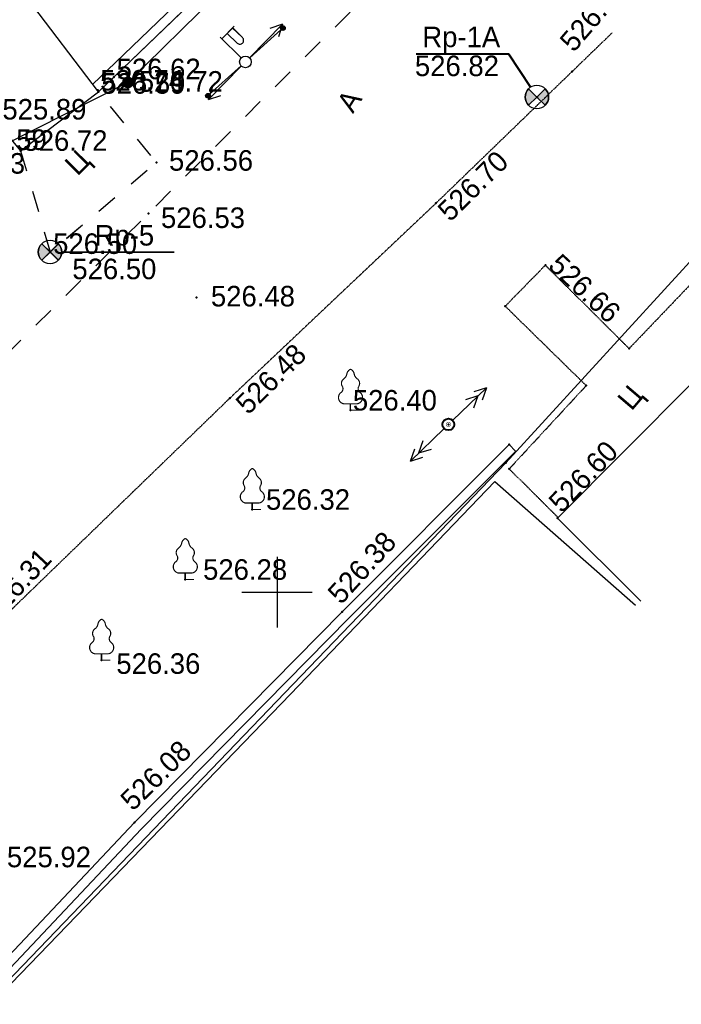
# Model space of a CAD drawing. Header units: millimetres. Extents: x 767170 to 66149698, y -983507 to 2493658.
# Tile 13 of 256: x 1490106 to 1518282, y -896161 to -854204. Entities that reach past the tile are written whole.
import ezdxf

# ---------------------------------------------------------------- set-up
doc = ezdxf.new("R2010")
doc.units = ezdxf.units.MM
doc.linetypes.add('Д_ТРОТ_ТРУБА', pattern=[3, 1.5, -1.5])
doc.linetypes.add('ДОРОГИ_СТРОЯЩ', pattern=[9, 8, -1])
for name, color, linetype in [('(001) Сетка', 92, 'Continuous'), ('(003) Пункты', 7, 'Continuous'), ('(004) Точки рельефа', 7, 'Continuous'), ('(004a) Точки рельефа (отк.)', 7, 'Continuous'), ('(007) Здания', 7, 'Continuous'), ('(013) Газ', 30, 'ИК_Газопровод -------г--------'), ('(016) Кабель', 1, 'Continuous'), ('(022) Возд. Линии', 7, 'Continuous'), ('(025) Дорога', 7, 'Continuous'), ('(038) Деревья', 7, 'Continuous'), ('(040) Ограда', 7, 'Continuous'), ('V-NODE-TEXT', 11, 'Continuous'), ('Пикет', 7, 'Continuous')]:
    doc.layers.add(name, color=color, linetype=linetype)
doc.layers.add('ВВГ 3х2.5', color=5, linetype='Continuous', lineweight=40)
doc.styles.add('BM-431', font='txt')
doc.styles.add('D-431', font='txt')
doc.styles.add('S', font='txtwr', dxfattribs={"oblique": 15})
doc.styles.get("Standard").update_dxf_attribs({"font": 'isocpeui.ttf'})
doc.linetypes.add('GAZ_VOZDUSH', pattern='A,1,-2,["~",Standard,S=3,R=0,X=-1.5,Y=-1.5],-1,10', length=14)
doc.linetypes.add('ИК_Газопровод -------г--------', pattern='A,9,-0.6,["Г",Standard,S=1.2,R=0,X=0,Y=-0.6],-1.2', length=10.8)
doc.linetypes.add('ИК_Э_КАБ_НН', pattern='A,8,-2,["<",Standard,S=1,R=0,X=0,Y=-0.5],8,[">",Standard,S=1,R=0,X=-0.5,Y=-0.5],-2', length=20)
doc.linetypes.add('ОГРАДА_БЕТ', pattern='A,4,["|",Standard,S=0.8,R=0,X=0,Y=-0.8],4', length=8)

# ---------------------------------------------------------------- blocks, each defined once
blk = doc.blocks.new('f')
at = {"layer": '(022) Возд. Линии'}
for points in [[(0, 0.25), (0, 1.5)], [(0, 1.4), (0.75, 1.4)]]:
    blk.add_lwpolyline(points, dxfattribs=at)
blk.add_lwpolyline([(0.4875, 0.65), (0.4875, 0.65, 0.4142136), (0.65, 0.8125), (0.65, 1.4), (0.325, 1.4), (0.325, 0.8125, 0.4142136)], format="xyb", close=True, dxfattribs=at)
blk.add_circle((0, 0), 0.25, dxfattribs=at)
blk = doc.blocks.new('S1')
at = {"layer": '(022) Возд. Линии'}
for p, q in [((-2, 0), (-1.5, 0.25)), ((-2, 0), (-1.5, -0.25)), ((0, 0), (-2, 0))]:
    blk.add_line(p, q, dxfattribs=at)
blk = doc.blocks.new('S2')
at = {"layer": '(022) Возд. Линии'}
for p, q in [((0, 0), (2, 0)), ((2, 0), (1.5, 0.25)), ((2, 0), (1.5, -0.25))]:
    blk.add_line(p, q, dxfattribs=at)
blk = doc.blocks.new('s3')
at = {"layer": '(022) Возд. Линии'}
h = blk.add_hatch(dxfattribs=at)
h.set_pattern_fill('ANSI31', color=256, scale=0.01, angle=180, style=0)
h.set_pattern_definition([(225, (0.1, 0), (0.02245064, -0.02245064), [])])
edge = h.paths.add_edge_path()
edge.add_arc((-1.9, 0), 0.1, 0, 360)
blk.add_lwpolyline([(0, 0), (-2, 0)], dxfattribs=at)
blk.add_circle((-1.9, 0), 0.1, dxfattribs=at)
blk = doc.blocks.new('s4')
at = {"layer": '(022) Возд. Линии'}
h = blk.add_hatch(dxfattribs=at)
h.set_pattern_fill('ANSI31', color=256, scale=0.01, style=0)
h.set_pattern_definition([(45, (-0.1, 0), (-0.02245064, 0.02245064), [])])
edge = h.paths.add_edge_path()
edge.add_arc((1.9, 0), 0.1, 0, 360)
blk.add_lwpolyline([(0, 0), (2, 0)], dxfattribs=at)
blk.add_circle((1.9, 0), 0.1, dxfattribs=at)
blk = doc.blocks.new('prov-s')
at = {"layer": '(022) Возд. Линии'}
for name, p in [('s3', (-0.248, 0)), ('s4', (0.25, 0))]:
    blk.add_blockref(name, p, dxfattribs=at)
blk = doc.blocks.new('Setka')
at = {"layer": '(001) Сетка'}
for p, q in [((0, 1.5), (0, -1.5)), ((-1.5, 0), (1.5, 0))]:
    blk.add_line(p, q, dxfattribs=at)
blk = doc.blocks.new('I00110-flat-7')
h = blk.add_hatch(color=7)
edge = h.paths.add_edge_path()
edge.add_line((0.354, 0.354), (0, 0))
edge.add_line((0, 0), (0.354, -0.354))
edge.add_arc((0, 0), 0.5, 315, 405)
edge = h.paths.add_edge_path()
edge.add_line((-0.354, -0.354), (0, 0))
edge.add_line((0, 0), (-0.354, 0.354))
edge.add_arc((0, 0), 0.5, 135, 225)
at = {"layer": '(003) Пункты'}
blk.add_circle((0, 0), 0.5, dxfattribs=at)
at = {"color": 7}
for points in [[(0, 0), (-0.354, 0.354, 0.414214), (-0.354, -0.354)], [(0, 0), (0.354, -0.354, 0.414214), (0.354, 0.354)]]:
    blk.add_lwpolyline(points, format="xyb", close=True, dxfattribs=at)
blk.add_lwpolyline([(0.008, 0), (0.008, 0)], dxfattribs=at)
at = {"color": 4, "linetype": 'Continuous', "style": 'S', "oblique": 15}
blk.add_attdef('G', (0.692, 0.111), '', height=1, dxfattribs=at)
at = {"color": 4, "style": 'S', "oblique": 15}
blk.add_attdef('Z', (0.738, -1.15), '', height=1, dxfattribs=at)
blk = doc.blocks.new('A$C27c3a978')
at = {"layer": '(013) Газ', "linetype": 'ByBlock'}
h = blk.add_hatch(color=0, dxfattribs=at)
edge = h.paths.add_edge_path()
edge.add_arc((-18067, -151331), 250, 0, 360)
at = {"layer": '(003) Пункты', "ltscale": 600}
blk.add_line((-20883, -158556), (-16100, -158556), dxfattribs=at)
at = {"layer": '(004) Точки рельефа', "color": 7, "linetype": 'ByBlock', "lineweight": -2}
for p in [(-18067, -151331), (-22634, -154240), (-16847, -154742), (-21375, -158556), (-15150, -160489)]:
    blk.add_point(p, dxfattribs=at)
at = {"layer": '(004a) Точки рельефа (отк.)', "color": 7, "linetype": 'ByBlock', "lineweight": -2}
for p in [(-18672, -151112), (-19320, -151729), (-17195, -156913)]:
    blk.add_point(p, dxfattribs=at)
at = {"layer": '(007) Здания', "ltscale": 600}
for points in [[(-29240, -145789), (-23849, -152792), (-22634, -154240)], [(-22634, -154240), (-19320, -151729), (-22340, -147744)]]:
    blk.add_lwpolyline(points, dxfattribs=at)
at = {"layer": '(013) Газ', "linetype": 'GAZ_VOZDUSH', "ltscale": 600, "flags": 128}
blk.add_lwpolyline([(142989, 92800), (142835, 91853), (139404, 84476), (134266, 81665), (119792, 48158), (108774, 18170), (103677, 7863), (86151, -26743), (56759, -57253), (60032, -64630), (36543, -85231), (37778, -89927), (35802, -96445), (-3045, -138132), (-6698, -140156), (-18067, -151331), (-26004, -155340), (-70604, -193697), (-73004, -195976)], dxfattribs=at)
at = {"layer": '(025) Дорога', "linetype": 'Д_ТРОТ_ТРУБА', "ltscale": 600, "flags": 128}
for points in [[(154765, 81195), (139871, 52430), (129502, 32489), (121333, 16940), (108158, -4549), (103577, -11729), (92658, -35606), (76167, -60581), (64059, -74842), (44926, -94693), (25805, -113938), (11475, -128266), (-17195, -156913), (-37287, -176879), (-52070, -191955), (-69147, -209171), (-72130, -212147)], [(-22634, -154240), (-21375, -158556), (-16847, -154742), (-19320, -151729)]]:
    blk.add_lwpolyline(points, dxfattribs=at)
at = {"layer": '(040) Ограда', "linetype": 'ОГРАДА_БЕТ', "ltscale": 600, "flags": 128}
blk.add_lwpolyline([(-19563, -151408), (-18949, -150823), (-7141, -139460), (-3630, -137604), (5106, -128489)], dxfattribs=at)
at = {"layer": '(040) Ограда', "ltscale": 600, "flags": 128}
blk.add_lwpolyline([(-19320, -151729), (-18672, -151112), (-6904, -139787), (-3386, -137927), (5395, -128765)], dxfattribs=at)
at = {"layer": '(001) Сетка', "xscale": 1000, "yscale": 1000, "zscale": 1000}
blk.add_blockref('Setka', (-11715, -173050), dxfattribs=at)
at = {"layer": '(022) Возд. Линии', "xscale": 1000, "yscale": 1000, "zscale": 1000}
for name, p, rotation in [('prov-s', (-13060, -150455), 222.1070453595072), ('f', (-13060, -150455), 45.5668006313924), ('S2', (-12887, -150279), 45.5668006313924), ('S1', (-13236, -150635), 45.5668006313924)]:
    blk.add_blockref(name, p, dxfattribs=dict(at, rotation=rotation))
blk.add_blockref('I00110-flat-7', (-21383, -158556), dxfattribs=at)
at = {"layer": '(003) Пункты', "style": 'D-431'}
for s, p in [('Rp-5', (-19485, -158282)), ('526.50', (-20433, -159715))]:
    blk.add_text(s, height=875, dxfattribs=at).set_placement(p)
at = {"layer": '(004) Точки рельефа', "linetype": 'ByBlock', "char_height": 875, "attachment_point": 4, "style": 'D-431'}
for s, insert in [('526.72', (-17602, -151292)), ('525.89', (-23411, -152480)), ('526.56', (-16315, -154661)), ('526.48', (-14530, -160444))]:
    blk.add_mtext(s, dxfattribs=dict(at, insert=insert))
at = {"layer": '(004a) Точки рельефа (отк.)', "linetype": 'ByBlock', "char_height": 875, "attachment_point": 4, "style": 'D-431'}
for s, insert in [('526.62', (-18547, -150762)), ('526.59', (-19195, -151379)), ('526.59', (-25099, -153776)), ('526.53', (-26025, -154785)), ('526.53', (-16657, -157101)), ('526.50', (-21250, -158206))]:
    blk.add_mtext(s, dxfattribs=dict(at, insert=insert))
at = {"layer": '(025) Дорога', "linetype": 'ДОРОГИ_СТРОЯЩ', "style": 'BM-431'}
for s, rotation, p in [('A', 57.4738, (-8481, -152682)), ('Ц', 45.4202, (-20213, -155349))]:
    blk.add_text(s, height=875, rotation=rotation, dxfattribs=at).set_placement(p)
blk = doc.blocks.new('karagach')
at = {"const_width": 0.05}
for points in [[(0, 1.75, 0.246034), (-0.156, 1.546, 0.489079)], [(0, 1.75, -0.246034), (0.156, 1.546, -0.489079)], [(-0.277, 1.346, 0.430853), (-0.341, 1.004, 0.548276)], [(-0.277, 1.346, 0.181567), (-0.156, 1.546, 0.303004)], [(0.277, 1.346, -0.181567), (0.156, 1.546, -0.303004)], [(0.277, 1.346, -0.430853), (0.341, 1.004, -0.548276)], [(-0.42, 0.746, 0.383603), (-0.341, 1.004, 0.352912)], [(0.42, 0.746, -0.383603), (0.341, 1.004, -0.352912)], [(-0.42, 0.746, 0.626949), (-0.291, 0.275, 0.702465)], [(0.42, 0.746, -0.626949), (0.291, 0.275, -0.702465)]]:
    blk.add_lwpolyline(points, format="xyb", dxfattribs=at)
for points in [[(0, 0.275), (-0.291, 0.275)], [(0, 0), (0, 0.275)], [(0, 0.275), (0.291, 0.275)], [(0, 0), (0.375, 0)]]:
    blk.add_lwpolyline(points, dxfattribs=at)
blk.add_lwpolyline([(0, 0), (0, 0.275)])
blk = doc.blocks.new('I00110-flat-6')
h = blk.add_hatch(color=7)
edge = h.paths.add_edge_path()
edge.add_line((0.354, 0.354), (0, 0))
edge.add_line((0, 0), (0.354, -0.354))
edge.add_arc((0, 0), 0.5, 315, 405)
edge = h.paths.add_edge_path()
edge.add_line((-0.354, -0.354), (0, 0))
edge.add_line((0, 0), (-0.354, 0.354))
edge.add_arc((0, 0), 0.5, 135, 225)
at = {"layer": '(003) Пункты'}
blk.add_circle((0, 0), 0.5, dxfattribs=at)
at = {"color": 7}
for points in [[(0, 0), (-0.354, 0.354, 0.414214), (-0.354, -0.354)], [(0, 0), (0.354, -0.354, 0.414214), (0.354, 0.354)]]:
    blk.add_lwpolyline(points, format="xyb", close=True, dxfattribs=at)
blk.add_lwpolyline([(0.008, 0), (0.008, 0)], dxfattribs=at)
at = {"color": 4, "linetype": 'Continuous', "style": 'S', "oblique": 15}
blk.add_attdef('G', (0.692, 0.111), '', height=1, dxfattribs=at)
at = {"color": 4, "style": 'S', "oblique": 15}
blk.add_attdef('Z', (0.738, -1.15), '', height=1, dxfattribs=at)
blk = doc.blocks.new('asdaw1234141')
at = {"layer": '(013) Газ', "linetype": 'ByBlock'}
h = blk.add_hatch(color=0, dxfattribs=at)
edge = h.paths.add_edge_path()
edge.add_arc((-6352, -28281), 250, 0, 360)
at = {"layer": '(003) Пункты', "ltscale": 600}
blk.add_line((-9168, -35506), (-4385, -35506), dxfattribs=at)
at = {"layer": '(004) Точки рельефа', "color": 7, "linetype": 'ByBlock', "lineweight": -2}
for p in [(-6352, -28281), (-10919, -31190), (-5132, -31692), (-9660, -35506), (-3435, -37439)]:
    blk.add_point(p, dxfattribs=at)
at = {"layer": '(004a) Точки рельефа (отк.)', "color": 7, "linetype": 'ByBlock', "lineweight": -2}
for p in [(-6957, -28062), (-7605, -28679), (-5480, -33863)]:
    blk.add_point(p, dxfattribs=at)
at = {"layer": '(007) Здания', "ltscale": 600}
for points in [[(-17525, -22739), (-12134, -29742), (-10919, -31190)], [(-10919, -31190), (-7605, -28679), (-10625, -24694)]]:
    blk.add_lwpolyline(points, dxfattribs=at)
at = {"layer": '(007) Здания', "elevation": 525490}
blk.add_lwpolyline([(15495, -50378), (11950, -46852), (20565, -38190), (24110, -41716)], dxfattribs=at)
at = {"layer": '(013) Газ', "linetype": 'GAZ_VOZDUSH', "ltscale": 600, "flags": 128}
blk.add_lwpolyline([(18190, -35262), (9748, -44491), (-36618, -92749), (-37103, -92367), (-57221, -111523)], dxfattribs=at)
at = {"layer": '(016) Кабель', "linetype": 'ИК_Э_КАБ_НН', "flags": 128}
blk.add_lwpolyline([(-33446, -88967), (-33137, -89270), (578, -54353), (9277, -45284), (15270, -50551)], dxfattribs=at)
at = {"layer": '(022) Возд. Линии'}
for p, q in [((7478, -42679, 526510), (8917, -41291, 526510)), ((8917, -41291, 526510), (8384, -41458, 526510)), ((8917, -41291, 526510), (8731, -41818, 526510)), ((8557, -41638, 526510), (8024, -41805, 526510)), ((8557, -41638, 526510), (8371, -42165, 526510)), ((7118, -43027, 526510), (5679, -44415, 526510)), ((6038, -44068, 526510), (6225, -43541, 526510)), ((5679, -44415, 526510), (5865, -43888, 526510)), ((6038, -44068, 526510), (6572, -43901, 526510)), ((5679, -44415, 526510), (6212, -44248, 526510))]:
    blk.add_line(p, q, dxfattribs=at)
at = {"layer": '(025) Дорога', "linetype": 'Д_ТРОТ_ТРУБА'}
for points, elevation in [([(-64493, -105070), (-53854, -94447), (-47824, -88199), (-45983, -86685), (-44042, -84841), (-41326, -81884), (-39588, -79458), (-31164, -70747), (-21589, -60944), (-12051, -51459), (-2009, -41732), (6767, -33428), (12566, -27815), (14277, -26160)], 524612), ([(11975, -46826), (9888, -44750), (13168, -41201), (9718, -37817), (11427, -36069)], 526362), ([(11427, -36069), (14997, -39620), (18204, -36265), (20396, -38360)], 526362)]:
    blk.add_lwpolyline(points, dxfattribs=dict(at, elevation=elevation))
at = {"layer": '(025) Дорога', "linetype": 'Д_ТРОТ_ТРУБА', "ltscale": 600, "flags": 128}
blk.add_lwpolyline([(-10919, -31190), (-9660, -35506), (-5132, -31692), (-7605, -28679)], dxfattribs=at)
at = {"layer": '(040) Ограда', "linetype": 'ОГРАДА_БЕТ', "ltscale": 600, "flags": 128}
blk.add_lwpolyline([(-7848, -28358), (-7234, -27773), (4574, -16410), (8085, -14554), (16821, -5438)], dxfattribs=at)
at = {"layer": '(040) Ограда', "ltscale": 600, "flags": 128}
blk.add_lwpolyline([(-7605, -28679), (-6957, -28062), (4811, -16737), (8329, -14877), (17110, -5715)], dxfattribs=at)
at = {"layer": '(040) Ограда', "linetype": 'ОГРАДА_БЕТ', "elevation": 525985}
blk.add_lwpolyline([(-37592, -91797), (-37342, -91485), (-36640, -92047), (-30516, -85806), (-22288, -77055), (-13533, -67721), (-6076, -59819), (2773, -50835), (9881, -43712), (10161, -43998)], dxfattribs=at)
at = {"layer": '(040) Ограда', "elevation": 525985}
blk.add_lwpolyline([(-37592, -91797), (-36608, -92585), (-30228, -86083), (-21996, -77329), (-13242, -67995), (-5788, -60097), (3057, -51116), (10164, -43994)], dxfattribs=at)
blk.add_lwpolyline([(5929, -27060), (9861, -27060), (10792, -28483)])
at = {"color": 7, "const_width": 188, "elevation": 526510}
blk.add_lwpolyline([(7304, -42846, 1), (7292, -42860, 1), (7304, -42846)], format="xyb", close=True, dxfattribs=at)
at = {"color": 7}
blk.add_circle((7298, -42853, 526510), 250, dxfattribs=at)
at = {"layer": 'Пикет', "color": 7, "linetype": 'ByBlock', "lineweight": -2, "transparency": 16777216}
for p in [(12566, -27815, 526815), (-7636, -28614, 526740), (11073, -28901, 526819), (-10899, -31182, 526718), (6767, -33428, 526705), (11427, -36069, 526655), (9718, -37817, 526666), (14997, -39620, 526745), (13168, -41201, 526742), (-2009, -41732, 526481), (3130, -42249, 526400), (7298, -42853, 526803), (9881, -43712, 526685), (9748, -44491, 526744), (9888, -44750, 526721), (-1052, -46479, 526325), (11950, -46852, 526595), (-3907, -49462, 526282), (2773, -50835, 526377), (-7469, -52902, 526359), (-6076, -59819, 526076)]:
    blk.add_point(p, dxfattribs=at)
at = {"layer": '(001) Сетка', "xscale": 1000, "yscale": 1000, "zscale": 1000}
blk.add_blockref('Setka', (0, -50000), dxfattribs=at)
at = {"layer": '(022) Возд. Линии', "xscale": 1000, "yscale": 1000, "zscale": 1000}
for name, p, rotation in [('prov-s', (-1344, -27405), 222.1070453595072), ('f', (-1345, -27405), 45.5668006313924), ('S2', (-1172, -27229), 45.5668006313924), ('S1', (-1521, -27585), 45.5668006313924)]:
    blk.add_blockref(name, p, dxfattribs=dict(at, rotation=rotation))
for name, p in [('I00110-flat-6', (11066, -28901)), ('I00110-flat-7', (-9668, -35506))]:
    blk.add_blockref(name, p, dxfattribs=at)
at = {"layer": '(038) Деревья', "linetype": 'Continuous', "xscale": 1000, "yscale": 1000, "zscale": 1000}
for p in [(3130, -42249, 526107), (-1052, -46479, 526032), (-3907, -49462, 525989), (-7469, -52902, 526066)]:
    blk.add_blockref('karagach', p, dxfattribs=at)
at = {"layer": '(003) Пункты', "style": 'D-431'}
for s, p in [('Rp-1А', (6188, -26778)), ('Rp-5', (-7769, -35231)), ('526.50', (-8717, -36665))]:
    blk.add_text(s, height=875, dxfattribs=at).set_placement(p)
at = {"layer": '(004) Точки рельефа', "linetype": 'ByBlock', "char_height": 875, "attachment_point": 4, "style": 'D-431'}
for s, insert in [('526.72', (-5887, -28242)), ('525.89', (-11695, -29429)), ('526.56', (-4600, -31610)), ('526.48', (-2815, -37394))]:
    blk.add_mtext(s, dxfattribs=dict(at, insert=insert))
at = {"layer": '(004a) Точки рельефа (отк.)', "linetype": 'ByBlock', "char_height": 875, "attachment_point": 4, "style": 'D-431'}
for s, insert in [('526.62', (-6832, -27712)), ('526.59', (-7480, -28329)), ('526.59', (-13384, -30726)), ('526.53', (-14310, -31735)), ('526.53', (-4942, -34051)), ('526.50', (-9535, -35156))]:
    blk.add_mtext(s, dxfattribs=dict(at, insert=insert))
at = {"layer": '(025) Дорога', "linetype": 'ДОРОГИ_СТРОЯЩ', "style": 'BM-431'}
for s, rotation, p in [('A', 57.4738, (3234, -29631)), ('Ц', 45.4202, (-8498, -32298)), ('Ц', 49.559, (15097, -42309))]:
    blk.add_text(s, height=875, rotation=rotation, dxfattribs=at).set_placement(p)
at = {"color": 4, "oblique": 15}
for p in [(7915, -43169, 526510), (-14957, -65237, 525926), (-30354, -80716, 525694), (-52139, -102428, 524466)]:
    blk.add_attdef('Z', p, '', height=1000, rotation=4.8022, dxfattribs=at)
at = {"layer": 'V-NODE-TEXT', "color": 7, "linetype": 'ByBlock', "char_height": 875, "attachment_point": 4, "style": 'D-431'}
for s, insert, rotation in [('{\\fD431|b0|i0|c0|p34;526.82}', (12309, -26755, 526815), 49.5043), ('{\\fD431|b0|i0|c0|p34;526.70}', (7072, -33946, 526705), 44.5458), ('{\\fD431|b0|i0|c0|p34;526.66}', (11796, -35836, 526655), 316.926), ('{\\fD431|b0|i0|c0|p34;526.48}', (-1533, -42169, 526481), 44.6087), ('{\\fD431|b0|i0|c0|p34;526.60}', (11813, -46371, 526595), 46.452), ('{\\fD431|b0|i0|c0|p34;526.38}', (2411, -50275, 526377), 47.6056), ('{\\fD431|b0|i0|c0|p34;526.31}', (-12295, -50959, 526307), 46.8652), ('{\\fD431|b0|i0|c0|p34;526.08}', (-6444, -59055, 526076), 44.2885)]:
    blk.add_mtext(s, dxfattribs=dict(at, insert=insert, rotation=rotation))
for s, insert in [('{\\fD431|b0|i0|c0|p34;526.82}', (5872, -27580, 526819)), ('{\\fD431|b0|i0|c0|p34;526.74}', (-7535, -28194, 526740)), ('{\\fD431|b0|i0|c0|p34;526.72}', (-10799, -30763, 526718)), ('{\\fD431|b0|i0|c0|p34;526.40}', (3230, -41829, 526400)), ('{\\fD431|b0|i0|c0|p34;526.32}', (-469, -46059, 526325)), ('{\\fD431|b0|i0|c0|p34;526.28}', (-3149, -49042, 526282)), ('{\\fD431|b0|i0|c0|p34;526.36}', (-6844, -53050, 526359)), ('{\\fD431|b0|i0|c0|p34;525.92}', (-11503, -61292, 525921))]:
    blk.add_mtext(s, dxfattribs=dict(at, insert=insert))

msp = doc.modelspace()

# ---------------------------------------------------------------- block references
msp.add_blockref('A$C27c3a978', (1512780.29, -705547.05))

# ---------------------------------------------------------------- next in the draw order: block references
at = {"layer": 'ВВГ 3х2.5', "color": 1, "lineweight": 40}
msp.add_blockref('asdaw1234141', (1501065.05, -828597.37), dxfattribs=at)

doc.saveas('drawing.dxf')
